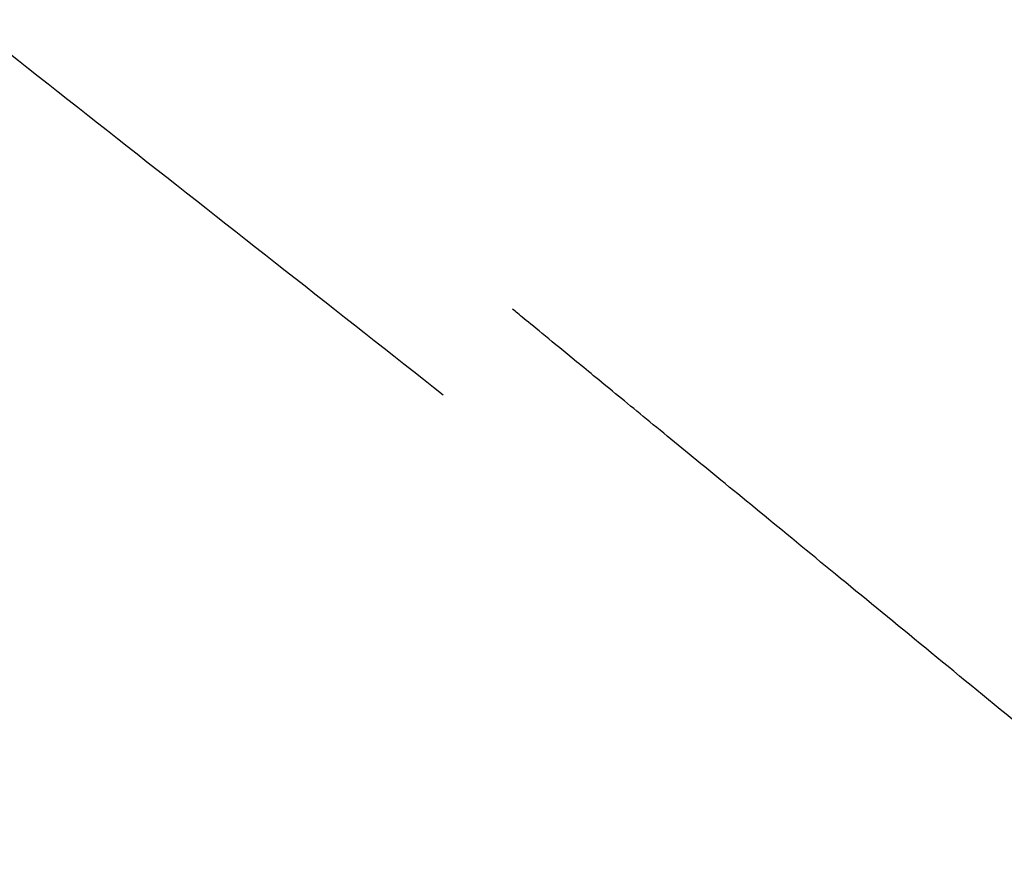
# Model space of a CAD drawing. Header units: millimetres. Extents: x -590 to 610, y -240 to 426.
# Tile 37 of 256: x 497.54 to 503.94, y -21.13 to -15.57. Entities that reach past the tile are written whole.
import ezdxf

# ---------------------------------------------------------------- set-up
doc = ezdxf.new("R2010")
doc.units = ezdxf.units.MM
doc.layers.add('mousse 2', color=7, linetype='Continuous', true_color=0x616161)

msp = doc.modelspace()

# ---------------------------------------------------------------- linework, layer by layer
at = {"layer": 'mousse 2'}
for points, knots in [([(539.8966, -8.9069), (538.5654, -8.9069), (535.903, -9.039), (531.9478, -9.6249), (528.0698, -10.5967), (524.3061, -11.9446), (520.6925, -13.6549), (517.2642, -15.7115), (514.053, -18.0922), (511.0918, -20.7773), (508.4066, -23.7381), (506.0251, -26.9496), (504.3115, -29.8068), (503.1132, -32.1849), (502.0341, -34.6186), (500.911, -37.7549), (499.9393, -41.6331), (499.3538, -45.5883), (499.2217, -48.2505), (499.2218, -49.5817)], [0, 0, 0, 0, 3.993787, 7.987573, 11.980371, 15.973169, 19.966435, 23.9597, 27.952128, 31.944555, 35.9369, 39.929245, 43.92438, 45.920023, 47.915666, 51.908741, 55.901815, 59.895405, 63.888995, 63.888995, 63.888995, 63.888995]), ([(490.1382, -10.0146, 195.0848), (490.6136, -10.3886, 186.3905), (492.6291, -11.9744, 149.5292), (496.0152, -14.6384, 87.6029), (498.9258, -16.9284, 34.371), (500.2964, -18.0067, 9.306)], [59.240319, 59.240319, 59.240319, 59.240319, 85.690504, 171.381007, 247.634485, 247.634485, 247.634485, 247.634485])]:
    msp.add_open_spline(points, degree=3, knots=knots, dxfattribs=at)
msp.add_rational_spline([(508.4573, -23.7798), (501.2473, -17.8607), (500.7469, -17.4499, 9.306)], [1, 0.731230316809, 1], degree=2, dxfattribs=at)

doc.saveas('drawing.dxf')
